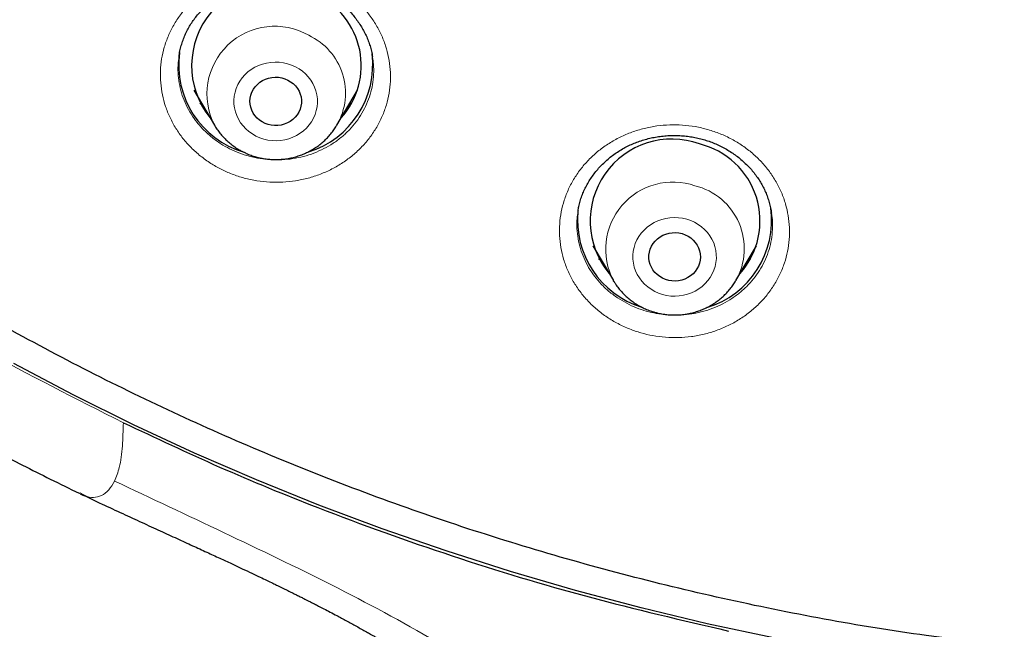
# Model space of a CAD drawing. Header units: millimetres. Extents: x 8 to 954, y 12 to 973.
# Tile 121 of 193: x 321 to 338, y 752 to 762. Entities that reach past the tile are written whole.
import ezdxf

# ---------------------------------------------------------------- set-up
doc = ezdxf.new("R2010")
doc.units = ezdxf.units.MM

msp = doc.modelspace()

# ---------------------------------------------------------------- linework, layer by layer
at = {"color": 7, "linetype": 'Continuous', "lineweight": 30}
for p, q in [((323.65, 761.798), (323.65, 761.794)), ((327.034, 761.767), (327.032, 761.779)), ((323.911, 761.197), (324.271, 760.587)), ((326.41, 760.587), (326.77, 761.197)), ((326.662, 760.964), (326.595, 760.9)), ((326.413, 760.592), (326.41, 760.587)), ((330.625, 759.092), (330.623, 759.077)), ((334.008, 759.048), (334.007, 759.059)), ((330.884, 758.482), (331.243, 757.873)), ((333.383, 757.873), (333.742, 758.482)), ((331.247, 757.866), (331.243, 757.873))]:
    msp.add_line(p, q, dxfattribs=at)
at = {"color": 252, "linetype": 'Continuous', "lineweight": 0}
msp.add_line((331.261, 757.844), (331.247, 757.866), dxfattribs=at)
at = {"color": 252, "linetype": 'Continuous', "lineweight": 0, "flags": 128}
for points in [[(324.996, 760.397), (325.063, 760.367), (325.133, 760.344), (325.205, 760.328), (325.278, 760.318), (325.352, 760.316), (325.426, 760.32), (325.499, 760.332), (325.57, 760.35), (325.639, 760.376), (325.705, 760.407), (325.767, 760.445), (325.825, 760.488), (325.878, 760.537), (325.925, 760.591), (325.966, 760.648), (326.001, 760.71), (326.029, 760.774), (326.05, 760.841), (326.064, 760.909), (326.07, 760.978), (326.069, 761.048), (326.061, 761.117), (326.044, 761.185), (326.021, 761.251), (325.991, 761.314), (325.954, 761.374), (325.911, 761.431), (325.862, 761.483), (325.807, 761.53), (325.748, 761.572), (325.685, 761.607), (325.618, 761.637), (325.548, 761.66), (325.476, 761.676), (325.403, 761.686), (325.329, 761.688), (325.255, 761.684), (325.182, 761.672), (325.111, 761.654), (325.042, 761.628), (324.976, 761.597), (324.914, 761.559), (324.856, 761.516), (324.803, 761.467), (324.756, 761.414), (324.714, 761.356), (324.68, 761.295), (324.651, 761.23), (324.63, 761.164), (324.617, 761.095), (324.61, 761.026), (324.611, 760.956), (324.62, 760.887), (324.636, 760.819), (324.659, 760.753), (324.69, 760.69), (324.727, 760.63), (324.77, 760.573), (324.819, 760.521), (324.873, 760.474), (324.933, 760.433), (324.996, 760.397)], [(332.101, 757.631), (332.173, 757.614), (332.246, 757.604), (332.32, 757.602), (332.394, 757.606), (332.467, 757.617), (332.538, 757.635), (332.608, 757.66), (332.674, 757.691), (332.736, 757.728), (332.794, 757.771), (332.847, 757.82), (332.895, 757.873), (332.937, 757.93), (332.972, 757.992), (333, 758.056), (333.022, 758.122), (333.036, 758.19), (333.043, 758.26), (333.042, 758.329), (333.034, 758.398), (333.018, 758.466), (332.996, 758.532), (332.966, 758.596), (332.929, 758.657), (332.886, 758.713), (332.838, 758.766), (332.784, 758.813), (332.725, 758.855), (332.662, 758.891), (332.595, 758.921), (332.525, 758.945), (332.453, 758.962), (332.38, 758.971), (332.306, 758.974), (332.232, 758.97), (332.159, 758.959), (332.088, 758.941), (332.019, 758.916), (331.953, 758.885), (331.89, 758.848), (331.832, 758.805), (331.779, 758.756), (331.731, 758.703), (331.69, 758.646), (331.654, 758.584), (331.626, 758.52), (331.604, 758.454), (331.59, 758.385), (331.583, 758.316), (331.584, 758.247), (331.592, 758.178), (331.608, 758.11), (331.631, 758.043), (331.66, 757.98), (331.697, 757.919), (331.74, 757.863), (331.789, 757.81), (331.843, 757.763), (331.902, 757.721), (331.965, 757.685), (332.031, 757.655), (332.101, 757.631)]]:
    msp.add_lwpolyline(points, dxfattribs=at)
at = {"color": 7, "linetype": 'Continuous', "lineweight": 30, "flags": 128}
for points in [[(325.552, 761.375), (325.601, 761.346), (325.646, 761.312), (325.686, 761.273), (325.72, 761.229), (325.748, 761.182), (325.769, 761.131), (325.783, 761.079), (325.79, 761.025), (325.789, 760.971), (325.781, 760.917), (325.766, 760.865), (325.744, 760.815), (325.715, 760.768), (325.68, 760.725), (325.64, 760.686), (325.594, 760.653), (325.544, 760.625), (325.491, 760.604), (325.436, 760.589), (325.379, 760.581), (325.321, 760.58), (325.264, 760.585), (325.208, 760.598), (325.154, 760.617), (325.103, 760.643), (325.056, 760.674), (325.014, 760.711), (324.977, 760.753), (324.946, 760.798), (324.922, 760.847), (324.904, 760.899), (324.893, 760.952), (324.89, 761.006), (324.895, 761.06), (324.906, 761.113), (324.925, 761.165), (324.95, 761.213), (324.982, 761.258), (325.02, 761.299), (325.063, 761.335), (325.111, 761.366), (325.162, 761.39), (325.217, 761.409), (325.273, 761.42), (325.33, 761.425), (325.388, 761.423), (325.445, 761.413), (325.5, 761.397), (325.552, 761.375)], [(332.444, 758.693), (332.498, 758.674), (332.549, 758.648), (332.596, 758.617), (332.638, 758.58), (332.675, 758.539), (332.707, 758.493), (332.731, 758.444), (332.749, 758.393), (332.76, 758.34), (332.763, 758.285), (332.759, 758.231), (332.748, 758.178), (332.729, 758.127), (332.704, 758.078), (332.672, 758.033), (332.635, 757.992), (332.592, 757.956), (332.544, 757.925), (332.493, 757.9), (332.439, 757.882), (332.382, 757.87), (332.325, 757.865), (332.267, 757.867), (332.21, 757.876), (332.155, 757.892), (332.103, 757.914), (332.053, 757.943), (332.009, 757.977), (331.969, 758.016), (331.935, 758.059), (331.907, 758.107), (331.885, 758.157), (331.871, 758.21), (331.864, 758.263), (331.864, 758.318), (331.872, 758.371), (331.887, 758.424), (331.909, 758.474), (331.937, 758.521), (331.972, 758.564), (332.013, 758.603), (332.058, 758.636), (332.107, 758.664), (332.16, 758.686), (332.216, 758.701), (332.273, 758.709), (332.33, 758.711), (332.388, 758.705), (332.444, 758.693)], [(333.383, 757.873), (333.382, 757.87), (333.381, 757.869)], [(334.04, 751.635), (332.879, 751.882), (331.726, 752.157), (330.581, 752.461), (329.444, 752.792), (328.318, 753.152), (327.201, 753.539), (326.096, 753.953), (325.003, 754.394), (323.922, 754.863), (322.855, 755.357), (321.802, 755.878), (320.764, 756.424)]]:
    msp.add_lwpolyline(points, dxfattribs=at)
at = {"color": 7, "linetype": 'Continuous', "lineweight": 30}
for centre, radius, start, end in [((325.314, 761.625), 1.443, 59.4366, 219.2131), ((325.469, 761.629), 1.367, 317.9736, 64.9722), ((325.236, 761.642), 1.592, 172.3167, 253.6628), ((325.443, 761.643), 1.594, 287.2428, 6.9997), ((332.265, 758.915), 1.429, 70.2354, 219.8593), ((332.424, 758.916), 1.381, 318.3993, 76.4304), ((332.416, 758.929), 1.594, 286.7222, 7.6267), ((332.21, 758.93), 1.594, 174.4286, 252.7538)]:
    msp.add_arc(centre, radius, start, end, dxfattribs=at)
at = {"color": 252, "linetype": 'Continuous', "lineweight": 0}
for centre, radius, start, end in [((325.324, 761.13), 1.185, 59.979, 207.3393), ((325.444, 761.146), 1.116, 330.2524, 64.9315), ((332.283, 758.419), 1.175, 70.8649, 207.7317), ((332.401, 758.431), 1.13, 330.3777, 76.3082)]:
    msp.add_arc(centre, radius, start, end, dxfattribs=at)
at = {"color": 7, "linetype": 'Continuous', "lineweight": 30}
for points, knots in [([(340.309, 751.299), (339.107, 751.406), (336.702, 751.618), (333.144, 752.282), (329.652, 753.193), (326.277, 754.361), (323.039, 755.763), (319.952, 757.388), (317.012, 759.234), (314.234, 761.292), (311.637, 763.548), (309.236, 765.989), (307.046, 768.599), (305.081, 771.362), (303.353, 774.262), (301.872, 777.281), (300.648, 780.399), (299.687, 783.598), (298.997, 786.858), (298.582, 790.158), (298.443, 793.479), (298.582, 796.801), (298.997, 800.101), (299.687, 803.361), (300.648, 806.56), (301.872, 809.678), (303.353, 812.697), (305.081, 815.597), (307.046, 818.36), (309.236, 820.97), (311.637, 823.411), (314.234, 825.667), (317.012, 827.725), (319.952, 829.571), (323.039, 831.195), (326.251, 832.587), (329.569, 833.737), (332.973, 834.64), (336.442, 835.288), (339.955, 835.679), (343.489, 835.809), (347.023, 835.679), (350.536, 835.288), (354.005, 834.64), (357.409, 833.737), (360.728, 832.587), (363.94, 831.195), (367.026, 829.571), (369.967, 827.725), (372.744, 825.667), (375.342, 823.411), (377.743, 820.97), (379.932, 818.36), (381.897, 815.597), (383.626, 812.697), (385.106, 809.678), (386.331, 806.56), (387.291, 803.361), (387.981, 800.101), (388.397, 796.801), (388.535, 793.479), (388.397, 790.158), (387.981, 786.858), (387.291, 783.598), (386.331, 780.399), (385.106, 777.281), (383.626, 774.262), (381.897, 771.362), (379.932, 768.599), (377.743, 765.989), (375.342, 763.548), (372.744, 761.292), (369.967, 759.234), (367.026, 757.388), (363.94, 755.763), (360.701, 754.361), (357.326, 753.193), (353.834, 752.282), (350.276, 751.618), (347.871, 751.406), (346.669, 751.299)], [0, 0, 0, 0, 0.013106, 0.026212, 0.039318, 0.052424, 0.065212, 0.078, 0.090788, 0.103576, 0.116364, 0.129151, 0.141939, 0.154727, 0.167515, 0.180303, 0.193091, 0.205879, 0.218667, 0.231454, 0.244242, 0.25703, 0.269818, 0.282606, 0.295394, 0.308182, 0.32097, 0.333758, 0.346545, 0.359333, 0.372121, 0.384909, 0.397697, 0.410485, 0.423273, 0.436061, 0.448848, 0.461636, 0.474424, 0.487212, 0.5, 0.512788, 0.525576, 0.538364, 0.551152, 0.563939, 0.576727, 0.589515, 0.602303, 0.615091, 0.627879, 0.640667, 0.653455, 0.666242, 0.67903, 0.691818, 0.704606, 0.717394, 0.730182, 0.74297, 0.755758, 0.768546, 0.781333, 0.794121, 0.806909, 0.819697, 0.832485, 0.845273, 0.858061, 0.870849, 0.883636, 0.896424, 0.909212, 0.922, 0.934788, 0.947576, 0.960682, 0.973788, 0.986894, 1, 1, 1, 1]), ([(295.991, 794.269), (295.991, 794.248), (295.991, 794.207), (295.991, 794.134), (295.991, 794.052), (295.991, 793.964), (295.991, 793.869), (295.992, 793.742), (295.993, 793.581), (295.996, 793.388), (296, 793.184), (296.005, 792.971), (296.011, 792.749), (296.021, 792.454), (296.036, 792.102), (296.053, 791.784), (296.065, 791.57), (296.072, 791.452), (296.08, 791.336), (296.087, 791.225), (296.094, 791.12), (296.101, 791.027), (296.106, 790.949), (296.111, 790.892), (296.114, 790.85), (296.117, 790.811), (296.121, 790.765), (296.126, 790.702), (296.132, 790.617), (296.141, 790.513), (296.151, 790.4), (296.166, 790.227), (296.188, 789.993), (296.218, 789.693), (296.249, 789.406), (296.28, 789.134), (296.311, 788.878), (296.345, 788.615), (296.381, 788.343), (296.42, 788.06), (296.465, 787.759), (296.514, 787.438), (296.57, 787.095), (296.632, 786.731), (296.702, 786.347), (296.779, 785.941), (296.864, 785.514), (296.959, 785.067), (297.045, 784.68), (297.12, 784.357), (297.18, 784.104), (297.242, 783.849), (297.304, 783.602), (297.363, 783.373), (297.416, 783.173), (297.462, 783), (297.502, 782.854), (297.536, 782.73), (297.564, 782.629), (297.586, 782.548), (297.604, 782.487), (297.617, 782.442), (297.628, 782.402), (297.641, 782.356), (297.657, 782.299), (297.678, 782.228), (297.705, 782.134), (297.741, 782.013), (297.786, 781.861), (297.838, 781.689), (297.898, 781.493), (297.966, 781.274), (298.043, 781.032), (298.129, 780.768), (298.222, 780.488), (298.319, 780.202), (298.419, 779.915), (298.59, 779.434), (298.84, 778.764), (299.177, 777.914), (299.525, 777.088), (299.86, 776.336), (300.179, 775.656), (300.477, 775.046), (300.775, 774.457), (301.072, 773.893), (301.34, 773.4), (301.578, 772.975), (301.786, 772.612), (301.956, 772.322), (302.088, 772.1), (302.18, 771.946), (302.266, 771.804), (302.343, 771.677), (302.406, 771.575), (302.457, 771.494), (302.495, 771.432), (302.527, 771.381), (302.554, 771.336), (302.583, 771.29), (302.617, 771.236), (302.662, 771.165), (302.718, 771.076), (302.788, 770.967), (302.869, 770.84), (302.962, 770.696), (303.068, 770.533), (303.186, 770.354), (303.317, 770.157), (303.461, 769.943), (303.618, 769.712), (303.807, 769.44), (304.022, 769.134), (304.259, 768.803), (304.552, 768.402), (304.9, 767.939), (305.302, 767.418), (305.698, 766.92), (306.087, 766.445), (306.469, 765.991), (306.842, 765.559), (307.205, 765.148), (307.559, 764.758), (307.901, 764.388), (308.233, 764.038), (308.553, 763.708), (308.86, 763.396), (309.155, 763.103), (309.445, 762.819), (309.734, 762.541), (310.028, 762.264), (310.323, 761.991), (310.621, 761.719), (311.064, 761.322), (311.66, 760.805), (312.416, 760.176), (313.103, 759.629), (313.713, 759.16), (314.117, 758.858), (314.396, 758.654), (314.54, 758.549), (314.667, 758.457), (314.779, 758.377), (314.876, 758.308), (314.957, 758.25), (315.022, 758.204), (315.066, 758.174), (315.093, 758.154), (315.113, 758.14), (315.138, 758.123), (315.171, 758.1), (315.221, 758.065), (315.293, 758.015), (315.391, 757.947), (315.51, 757.865), (315.652, 757.768), (315.816, 757.657), (316.002, 757.531), (316.212, 757.392), (316.444, 757.239), (316.701, 757.073), (316.981, 756.894), (317.285, 756.703), (317.614, 756.499), (317.965, 756.286), (318.339, 756.064), (318.735, 755.833), (319.156, 755.594), (319.585, 755.355), (320.021, 755.119), (320.462, 754.885), (320.923, 754.647), (321.407, 754.404), (321.74, 754.24), (321.912, 754.158), (321.915, 754.157)], [0, 0, 0, 0, 0.001286, 0.002533, 0.004186, 0.005939, 0.007857, 0.009946, 0.013573, 0.017621, 0.021591, 0.025897, 0.030492, 0.035025, 0.043688, 0.051814, 0.054257, 0.056647, 0.058983, 0.061266, 0.063344, 0.065353, 0.066928, 0.06807, 0.068793, 0.069517, 0.070434, 0.071543, 0.073383, 0.075571, 0.077883, 0.080242, 0.08605, 0.092126, 0.098472, 0.10351, 0.108705, 0.114058, 0.119568, 0.125274, 0.131388, 0.137944, 0.144941, 0.152378, 0.160257, 0.168577, 0.177337, 0.186539, 0.196182, 0.201303, 0.20654, 0.211894, 0.217157, 0.221911, 0.226142, 0.229653, 0.232699, 0.23528, 0.237397, 0.239049, 0.240341, 0.241206, 0.241909, 0.242839, 0.244063, 0.24554, 0.247273, 0.249991, 0.253166, 0.256798, 0.260885, 0.265527, 0.270643, 0.276235, 0.282277, 0.288404, 0.294494, 0.300549, 0.319237, 0.337572, 0.355555, 0.373186, 0.387038, 0.400665, 0.413922, 0.426658, 0.438873, 0.4475, 0.455847, 0.463914, 0.46762, 0.471264, 0.474643, 0.477588, 0.480098, 0.481841, 0.483288, 0.484439, 0.485429, 0.486443, 0.487678, 0.489264, 0.491416, 0.493992, 0.496994, 0.500421, 0.504274, 0.508552, 0.513255, 0.518384, 0.523938, 0.529917, 0.538139, 0.54624, 0.554194, 0.567682, 0.580726, 0.593328, 0.605487, 0.617204, 0.628478, 0.63931, 0.649699, 0.659645, 0.66915, 0.678212, 0.686832, 0.695009, 0.702745, 0.710761, 0.718641, 0.726538, 0.73445, 0.742379, 0.761558, 0.780831, 0.800199, 0.813034, 0.825911, 0.829774, 0.833241, 0.836312, 0.838987, 0.841267, 0.843278, 0.84483, 0.845925, 0.846364, 0.84681, 0.847365, 0.848101, 0.849163, 0.850955, 0.853265, 0.856091, 0.859434, 0.863294, 0.867671, 0.872564, 0.877974, 0.883923, 0.890392, 0.897381, 0.90489, 0.91292, 0.921312, 0.930206, 0.939602, 0.9495, 0.958761, 0.968421, 0.978482, 0.988942, 0.999801, 1, 1, 1, 1]), ([(323.651, 761.794), (323.651, 761.799), (323.656, 761.837), (323.671, 761.906), (323.696, 762.001), (323.728, 762.094), (323.766, 762.184), (323.809, 762.271), (323.859, 762.355), (323.914, 762.435), (323.974, 762.512), (324.04, 762.586), (324.112, 762.657), (324.189, 762.725), (324.271, 762.788), (324.357, 762.847), (324.447, 762.9), (324.539, 762.949), (324.634, 762.991), (324.731, 763.028), (324.83, 763.058), (324.93, 763.083), (325.031, 763.102), (325.135, 763.115), (325.24, 763.123), (325.346, 763.124), (325.453, 763.12), (325.559, 763.11), (325.665, 763.093), (325.769, 763.071), (325.872, 763.043), (325.971, 763.01), (326.067, 762.972), (326.128, 762.943), (326.157, 762.929)], [0, 0, 0, 0, 0.005455, 0.038469, 0.071403, 0.104185, 0.136753, 0.169052, 0.201026, 0.232696, 0.264494, 0.296609, 0.328989, 0.361568, 0.394259, 0.426981, 0.459607, 0.492046, 0.524215, 0.556044, 0.587483, 0.618658, 0.649857, 0.681446, 0.713275, 0.745296, 0.777459, 0.809704, 0.841966, 0.874163, 0.906246, 0.93817, 0.969902, 1, 1, 1, 1]), ([(326.157, 762.929), (326.172, 762.921), (326.217, 762.898), (326.29, 762.855), (326.375, 762.799), (326.456, 762.738), (326.534, 762.672), (326.608, 762.602), (326.677, 762.527), (326.741, 762.449), (326.8, 762.367), (326.853, 762.282), (326.901, 762.195), (326.941, 762.106), (326.976, 762.016), (327.004, 761.924), (327.023, 761.845), (327.03, 761.796), (327.033, 761.779)], [0, 0, 0, 0, 0.031866, 0.096863, 0.16224, 0.228173, 0.294591, 0.361427, 0.428565, 0.495899, 0.56329, 0.630587, 0.697666, 0.764438, 0.830825, 0.896737, 0.962519, 1, 1, 1, 1]), ([(324.081, 760.909), (324.076, 760.913), (324.052, 760.933), (324.03, 760.955), (324.013, 760.973)], [0, 0, 0, 0, 0.207557, 1, 1, 1, 1]), ([(324.271, 760.586), (324.274, 760.582), (324.29, 760.552), (324.326, 760.499), (324.38, 760.429), (324.439, 760.364), (324.503, 760.302), (324.571, 760.245), (324.644, 760.193), (324.711, 760.152), (324.755, 760.13), (324.772, 760.121)], [0, 0, 0, 0, 0.021719, 0.149115, 0.276716, 0.404498, 0.532495, 0.660705, 0.789132, 0.917766, 1, 1, 1, 1]), ([(324.772, 760.121), (324.79, 760.112), (324.835, 760.09), (324.909, 760.061), (324.995, 760.033), (325.083, 760.012), (325.173, 759.997), (325.263, 759.988), (325.354, 759.986), (325.445, 759.99), (325.535, 760.001), (325.625, 760.018), (325.712, 760.041), (325.798, 760.071), (325.881, 760.106), (325.962, 760.148), (326.039, 760.195), (326.112, 760.247), (326.181, 760.305), (326.245, 760.367), (326.304, 760.434), (326.358, 760.505), (326.394, 760.558), (326.41, 760.588), (326.413, 760.592)], [0, 0, 0, 0, 0.032036, 0.079929, 0.127864, 0.175858, 0.223902, 0.271991, 0.320113, 0.368263, 0.416427, 0.464597, 0.512764, 0.560916, 0.609044, 0.657139, 0.705191, 0.753186, 0.801123, 0.848992, 0.896779, 0.944481, 0.992108, 1, 1, 1, 1]), ([(330.625, 759.092), (330.629, 759.117), (330.639, 759.175), (330.661, 759.262), (330.691, 759.353), (330.728, 759.441), (330.77, 759.528), (330.819, 759.613), (330.874, 759.696), (330.935, 759.776), (331.001, 759.853), (331.072, 759.926), (331.149, 759.996), (331.229, 760.06), (331.313, 760.119), (331.4, 760.173), (331.49, 760.221), (331.582, 760.263), (331.677, 760.3), (331.776, 760.332), (331.877, 760.359), (331.981, 760.38), (332.086, 760.395), (332.193, 760.405), (332.3, 760.408), (332.406, 760.406), (332.513, 760.397), (332.617, 760.383), (332.719, 760.363), (332.785, 760.345), (332.817, 760.337)], [0, 0, 0, 0, 0.029384, 0.065724, 0.101722, 0.137413, 0.173238, 0.209418, 0.245894, 0.282588, 0.319406, 0.356251, 0.392984, 0.429502, 0.46571, 0.501533, 0.536912, 0.571982, 0.606982, 0.642446, 0.678167, 0.714102, 0.750192, 0.786368, 0.822559, 0.858678, 0.894662, 0.930463, 0.966045, 1, 1, 1, 1]), ([(332.817, 760.337), (332.834, 760.332), (332.883, 760.317), (332.963, 760.289), (333.059, 760.249), (333.152, 760.204), (333.242, 760.154), (333.329, 760.098), (333.413, 760.038), (333.493, 759.973), (333.568, 759.903), (333.638, 759.83), (333.703, 759.753), (333.762, 759.674), (333.815, 759.592), (333.862, 759.507), (333.903, 759.42), (333.938, 759.33), (333.968, 759.238), (333.992, 759.143), (334.002, 759.08), (334.007, 759.048)], [0, 0, 0, 0, 0.025987, 0.078811, 0.131937, 0.185491, 0.239437, 0.293702, 0.3482, 0.402841, 0.457524, 0.512108, 0.5665, 0.620629, 0.67444, 0.727848, 0.781131, 0.835225, 0.889994, 0.945315, 1, 1, 1, 1]), ([(331.054, 758.193), (331.052, 758.195), (331.028, 758.215), (331.006, 758.237), (330.987, 758.257)], [0, 0, 0, 0, 0.100693, 1, 1, 1, 1]), ([(333.636, 758.253), (333.615, 758.23), (333.593, 758.208), (333.569, 758.188), (333.569, 758.188)], [0, 0, 0, 0, 0.996088, 1, 1, 1, 1]), ([(331.248, 757.866), (331.259, 757.848), (331.284, 757.806), (331.331, 757.742), (331.388, 757.675), (331.45, 757.611), (331.517, 757.553), (331.588, 757.499), (331.663, 757.45), (331.742, 757.407), (331.824, 757.369), (331.898, 757.341), (331.945, 757.327), (331.964, 757.321)], [0, 0, 0, 0, 0.066838, 0.16294, 0.259182, 0.355567, 0.452123, 0.548845, 0.645726, 0.742762, 0.839947, 0.937272, 1, 1, 1, 1]), ([(331.964, 757.321), (331.983, 757.316), (332.032, 757.303), (332.111, 757.288), (332.201, 757.276), (332.292, 757.272), (332.383, 757.273), (332.473, 757.282), (332.563, 757.296), (332.652, 757.317), (332.738, 757.344), (332.822, 757.378), (332.904, 757.417), (332.982, 757.462), (333.057, 757.512), (333.128, 757.568), (333.194, 757.628), (333.255, 757.693), (333.311, 757.763), (333.353, 757.822), (333.374, 757.858), (333.38, 757.869)], [0, 0, 0, 0, 0.036703, 0.091974, 0.147285, 0.202638, 0.258027, 0.313442, 0.368866, 0.424286, 0.479698, 0.535086, 0.590437, 0.645745, 0.700998, 0.756178, 0.811286, 0.866301, 0.921227, 0.976063, 1, 1, 1, 1]), ([(322.678, 755.392), (323.237, 755.129), (324.354, 754.604), (326.268, 753.82), (328.417, 753.049), (330.811, 752.322), (332.44, 751.944), (333.255, 751.755)], [0, 0, 0, 0, 0.165872, 0.331913, 0.554474, 0.776942, 1, 1, 1, 1]), ([(321.924, 754.152), (322.051, 754.092), (322.298, 753.975), (322.659, 753.808), (322.998, 753.652), (323.316, 753.506), (323.61, 753.372), (323.881, 753.248), (324.129, 753.134), (324.356, 753.03), (324.563, 752.934), (324.749, 752.846), (324.915, 752.768), (325.06, 752.699), (325.183, 752.641), (325.279, 752.594), (325.352, 752.559), (325.406, 752.533), (325.454, 752.509), (325.503, 752.485), (325.555, 752.46), (325.608, 752.433), (325.664, 752.406), (325.723, 752.376), (325.785, 752.345), (325.844, 752.316), (325.894, 752.29), (325.933, 752.271), (325.972, 752.251), (326.024, 752.225), (326.096, 752.187), (326.188, 752.14), (326.295, 752.084), (326.399, 752.029), (326.494, 751.978), (326.579, 751.932), (326.666, 751.885), (326.753, 751.837), (326.84, 751.789), (326.921, 751.744), (326.986, 751.707), (327.034, 751.68), (327.071, 751.658), (327.112, 751.635), (327.165, 751.604), (327.228, 751.568), (327.294, 751.529), (327.366, 751.486), (327.441, 751.441), (327.518, 751.394), (327.584, 751.354), (327.638, 751.32), (327.691, 751.287), (327.754, 751.248), (327.834, 751.197), (327.922, 751.14), (328.008, 751.083), (328.085, 751.032), (328.149, 750.989), (328.202, 750.953), (328.253, 750.918), (328.31, 750.879), (328.375, 750.833), (328.442, 750.785), (328.502, 750.742), (328.555, 750.703), (328.597, 750.672), (328.619, 750.656), (328.63, 750.648), (328.643, 750.638), (328.652, 750.631), (328.652, 750.631), (328.652, 750.631), (328.653, 750.63), (328.653, 750.63), (328.654, 750.629), (328.655, 750.629), (328.656, 750.628), (328.66, 750.625), (328.664, 750.621), (328.67, 750.616), (328.678, 750.61), (328.687, 750.603), (328.697, 750.594), (328.706, 750.587), (328.717, 750.577), (328.731, 750.565), (328.746, 750.552), (328.767, 750.534), (328.789, 750.515), (328.808, 750.497), (328.825, 750.481), (328.842, 750.465), (328.858, 750.451), (328.872, 750.438), (328.886, 750.425), (328.9, 750.412), (328.911, 750.401), (328.922, 750.391), (328.934, 750.379), (328.949, 750.364), (328.964, 750.35), (328.975, 750.34), (328.99, 750.324), (329.012, 750.302), (329.027, 750.288), (329.031, 750.283), (329.034, 750.281)], [0, 0, 0, 0, 0.040732, 0.079176, 0.115331, 0.149196, 0.180769, 0.209545, 0.236108, 0.260457, 0.282591, 0.302851, 0.320814, 0.336481, 0.349848, 0.360917, 0.368001, 0.373666, 0.378561, 0.383956, 0.389884, 0.395614, 0.401767, 0.408343, 0.415343, 0.422392, 0.42805, 0.432172, 0.435383, 0.44126, 0.44945, 0.459953, 0.472567, 0.485793, 0.495427, 0.505217, 0.515163, 0.525265, 0.535525, 0.545456, 0.553542, 0.558525, 0.562323, 0.5668, 0.573166, 0.581231, 0.589292, 0.596952, 0.607318, 0.616827, 0.624997, 0.631601, 0.636879, 0.644617, 0.655457, 0.667248, 0.678413, 0.688708, 0.697114, 0.703536, 0.710015, 0.71832, 0.727467, 0.737078, 0.746846, 0.75646, 0.762951, 0.767909, 0.771181, 0.775291, 0.779054, 0.782387, 0.786907, 0.791623, 0.796157, 0.799599, 0.80241, 0.804926, 0.812547, 0.82222, 0.828645, 0.837095, 0.848113, 0.855807, 0.861807, 0.87176, 0.879162, 0.8897, 0.899616, 0.912062, 0.918826, 0.925719, 0.932667, 0.938952, 0.943374, 0.948561, 0.95411, 0.958067, 0.96066, 0.965141, 0.971096, 0.976345, 0.980621, 0.984087, 0.987938, 0.993003, 1, 1, 1, 1])]:
    msp.add_open_spline(points, degree=3, knots=knots, dxfattribs=at)
at = {"color": 252, "linetype": 'Continuous', "lineweight": 0}
for points, knots in [([(322.678, 755.392), (321.85, 755.81), (320.19, 756.649), (317.811, 758.089), (315.524, 759.652), (313.351, 761.345), (311.258, 763.193), (309.26, 765.198), (307.371, 767.363), (305.634, 769.643), (304.057, 772.023), (302.652, 774.492), (301.424, 777.038), (300.376, 779.654), (299.512, 782.334), (298.836, 785.065), (298.351, 787.831), (298.047, 790.617), (298.009, 792.48), (297.991, 793.411)], [0, 0, 0, 0, 0.056574, 0.113415, 0.17016, 0.226689, 0.283221, 0.342868, 0.402514, 0.462416, 0.522329, 0.581975, 0.64161, 0.701258, 0.760903, 0.820805, 0.880718, 0.940364, 1, 1, 1, 1]), ([(326.284, 763.084), (326.284, 763.083), (326.351, 763.05), (326.481, 762.976), (326.659, 762.846), (326.821, 762.699), (326.964, 762.535), (327.087, 762.359), (327.188, 762.171), (327.265, 761.973), (327.318, 761.769), (327.347, 761.561), (327.349, 761.352), (327.326, 761.144), (327.279, 760.939), (327.206, 760.741), (327.11, 760.552), (326.991, 760.374), (326.852, 760.21), (326.693, 760.062), (326.517, 759.93), (326.326, 759.819), (326.123, 759.728), (325.909, 759.658), (325.688, 759.612), (325.463, 759.589), (325.237, 759.589), (325.012, 759.613), (324.79, 759.66), (324.581, 759.728), (324.385, 759.815), (324.2, 759.92), (324.024, 760.046), (323.861, 760.192), (323.716, 760.354), (323.592, 760.53), (323.49, 760.718), (323.411, 760.914), (323.356, 761.118), (323.327, 761.326), (323.322, 761.535), (323.343, 761.744), (323.39, 761.948), (323.46, 762.147), (323.555, 762.337), (323.672, 762.515), (323.81, 762.681), (323.968, 762.83), (324.143, 762.962), (324.333, 763.075), (324.536, 763.168), (324.749, 763.238), (324.969, 763.286), (325.194, 763.311), (325.42, 763.312), (325.646, 763.29), (325.867, 763.244), (326.082, 763.177), (326.216, 763.115), (326.284, 763.084)], [0, 0, 0, 0, 0.0001435, 0.0179931, 0.0359001, 0.0537502, 0.0716001, 0.0895063, 0.1073562, 0.1252187, 0.1431371, 0.160999, 0.178881, 0.1968201, 0.2147016, 0.2326012, 0.2505593, 0.2684595, 0.2863685, 0.3043349, 0.3222445, 0.3401498, 0.3581127, 0.3760177, 0.3939071, 0.4118538, 0.4297433, 0.4476124, 0.4655384, 0.4834073, 0.5001246, 0.5168422, 0.5346981, 0.5526109, 0.570467, 0.5883226, 0.6062355, 0.6240903, 0.6419587, 0.6598832, 0.6777509, 0.6956391, 0.7135836, 0.7314717, 0.7493767, 0.7673381, 0.7852422, 0.8031526, 0.821119, 0.8390287, 0.8569303, 0.8748885, 0.8927898, 0.9106729, 0.9286133, 0.9464963, 0.9643117, 0.9821841, 1, 1, 1, 1]), ([(323.65, 761.794), (323.643, 761.74), (323.629, 761.628), (323.634, 761.456), (323.659, 761.279), (323.705, 761.107), (323.772, 760.94), (323.859, 760.781), (323.965, 760.631), (324.088, 760.494), (324.227, 760.369), (324.376, 760.262), (324.534, 760.173), (324.7, 760.099), (324.879, 760.041), (325.067, 760.001), (325.258, 759.98), (325.451, 759.98), (325.642, 760), (325.83, 760.038), (326.011, 760.097), (326.184, 760.174), (326.347, 760.268), (326.496, 760.379), (326.632, 760.505), (326.751, 760.644), (326.851, 760.795), (326.933, 760.955), (326.995, 761.123), (327.036, 761.296), (327.055, 761.473), (327.055, 761.631), (327.04, 761.728), (327.034, 761.767)], [0, 0, 0, 0, 0.0299596, 0.0627516, 0.095646, 0.128436, 0.1611964, 0.1940612, 0.2268219, 0.2595771, 0.2924372, 0.3251928, 0.3558582, 0.3865232, 0.4193023, 0.4521858, 0.4849655, 0.5177879, 0.5507152, 0.5835376, 0.6163974, 0.6493616, 0.6822216, 0.7150964, 0.7480777, 0.7809528, 0.8138186, 0.8467867, 0.879652, 0.9124855, 0.9454224, 0.9782543, 1, 1, 1, 1]), ([(324.081, 760.908), (324.066, 760.92), (324.042, 760.94), (324.021, 760.963), (324.014, 760.971)], [0, 0, 0, 0, 0.62436, 1, 1, 1, 1]), ([(326.66, 760.961), (326.649, 760.949), (326.628, 760.926), (326.605, 760.907), (326.593, 760.897)], [0, 0, 0, 0, 0.5169114, 1, 1, 1, 1]), ([(332.894, 760.511), (332.895, 760.511), (332.967, 760.489), (333.11, 760.441), (333.312, 760.346), (333.502, 760.232), (333.676, 760.098), (333.834, 759.947), (333.972, 759.781), (334.089, 759.602), (334.184, 759.411), (334.256, 759.213), (334.302, 759.008), (334.324, 758.8), (334.32, 758.59), (334.291, 758.383), (334.237, 758.18), (334.158, 757.984), (334.056, 757.797), (333.932, 757.623), (333.787, 757.462), (333.624, 757.317), (333.444, 757.191), (333.25, 757.084), (333.043, 756.998), (332.828, 756.934), (332.606, 756.892), (332.38, 756.875), (332.154, 756.88), (331.934, 756.908), (331.724, 756.958), (331.521, 757.027), (331.322, 757.118), (331.131, 757.232), (330.955, 757.364), (330.797, 757.514), (330.657, 757.679), (330.538, 757.857), (330.442, 758.047), (330.369, 758.245), (330.321, 758.45), (330.298, 758.658), (330.3, 758.867), (330.327, 759.075), (330.38, 759.278), (330.457, 759.475), (330.557, 759.662), (330.68, 759.838), (330.824, 759.999), (330.986, 760.145), (331.165, 760.273), (331.359, 760.381), (331.564, 760.469), (331.779, 760.534), (332.001, 760.577), (332.226, 760.596), (332.452, 760.592), (332.676, 760.566), (332.822, 760.529), (332.894, 760.511)], [0, 0, 0, 0, 0.0001438, 0.0179937, 0.0359006, 0.0537509, 0.0716002, 0.0895068, 0.107357, 0.1252187, 0.143138, 0.1609996, 0.1788812, 0.1968206, 0.2147021, 0.2326016, 0.2505597, 0.26846, 0.2863693, 0.3043356, 0.3222451, 0.3401505, 0.3581129, 0.3760181, 0.3939076, 0.4118541, 0.4297434, 0.4476125, 0.4655386, 0.4834077, 0.5001252, 0.5168425, 0.5346984, 0.5526119, 0.5704676, 0.5883229, 0.606236, 0.6240908, 0.6419587, 0.659884, 0.6777515, 0.6956392, 0.7135851, 0.7314723, 0.7493775, 0.7673392, 0.7852434, 0.8031525, 0.82112, 0.8390295, 0.8569308, 0.874889, 0.8927903, 0.9106737, 0.9286137, 0.946497, 0.9643125, 0.9821846, 1, 1, 1, 1]), ([(330.623, 759.077), (330.617, 759.038), (330.602, 758.939), (330.603, 758.781), (330.622, 758.604), (330.664, 758.431), (330.726, 758.263), (330.807, 758.102), (330.909, 757.95), (331.027, 757.81), (331.162, 757.683), (331.312, 757.571), (331.474, 757.474), (331.643, 757.397), (331.816, 757.338), (331.994, 757.296), (332.181, 757.272), (332.374, 757.267), (332.566, 757.282), (332.754, 757.317), (332.938, 757.371), (333.113, 757.444), (333.278, 757.534), (333.431, 757.642), (333.571, 757.764), (333.694, 757.9), (333.799, 758.048), (333.886, 758.206), (333.953, 758.372), (333.999, 758.544), (334.024, 758.72), (334.028, 758.889), (334.015, 758.998), (334.008, 759.048)], [0, 0, 0, 0, 0.022292, 0.055282, 0.088165, 0.121005, 0.153948, 0.186787, 0.219596, 0.252509, 0.285317, 0.318122, 0.351029, 0.383833, 0.414543, 0.445252, 0.47808, 0.511012, 0.54384, 0.576711, 0.609686, 0.642556, 0.675465, 0.708478, 0.741386, 0.774309, 0.807337, 0.840262, 0.873174, 0.906192, 0.939105, 0.971986, 1, 1, 1, 1]), ([(331.055, 758.192), (331.043, 758.203), (331.018, 758.223), (330.997, 758.246), (330.987, 758.257)], [0, 0, 0, 0, 0.50849, 1, 1, 1, 1]), ([(333.634, 758.249), (333.626, 758.24), (333.605, 758.217), (333.582, 758.198), (333.568, 758.186)], [0, 0, 0, 0, 0.412769, 1, 1, 1, 1]), ([(322.524, 754.374), (322.555, 754.45), (322.626, 754.627), (322.665, 754.982), (322.674, 755.255), (322.679, 755.392)], [0, 0, 0, 0, 0.274072, 0.636727, 1, 1, 1, 1]), ([(321.921, 754.169), (321.95, 754.151), (322.078, 754.069), (322.257, 754.083), (322.426, 754.206), (322.492, 754.318), (322.524, 754.374)], [0, 0, 0, 0, 0.127003, 0.562763, 0.781096, 1, 1, 1, 1]), ([(332.31, 748.301), (331.898, 748.72), (331.074, 749.558), (329.661, 750.628), (328.081, 751.634), (326.327, 752.572), (324.434, 753.474), (323.161, 754.074), (322.524, 754.374)], [0, 0, 0, 0, 0.155532, 0.310876, 0.466096, 0.644211, 0.822196, 1, 1, 1, 1])]:
    msp.add_open_spline(points, degree=3, knots=knots, dxfattribs=at)

doc.saveas('drawing.dxf')
